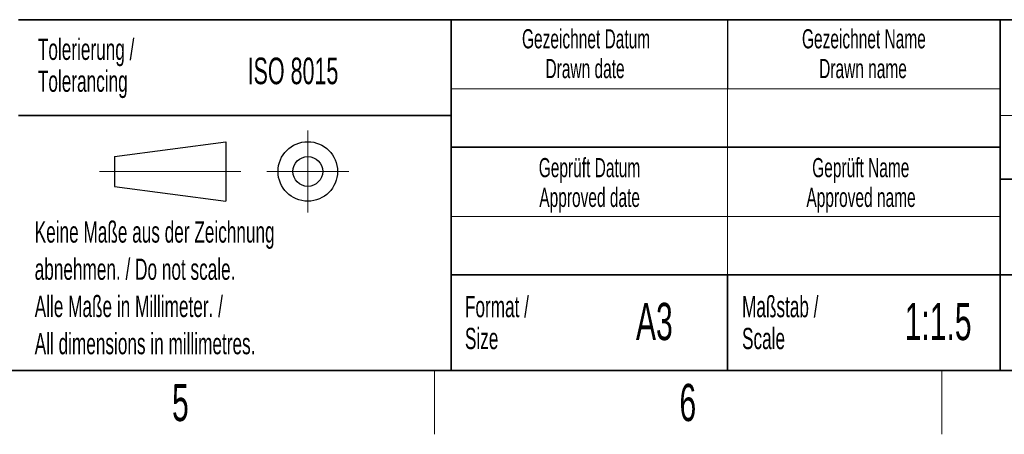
# Paper-space layout 'Blatt3' of a CAD drawing. Header units: millimetres. Extents: x 5 to 418, y 2 to 292.
# Tile 3 of 39: x 226 to 318, y 6 to 45. Entities that reach past the tile are written whole.
import ezdxf

# ---------------------------------------------------------------- set-up
doc = ezdxf.new("R2010")
doc.units = ezdxf.units.MM
doc.layers.add('SLD-0', color=7, linetype='Continuous')
doc.styles.add('SLDTEXTSTYLE1', font='TXT', dxfattribs={"width": 0.605})

psp = doc.layouts.new('Blatt3')

# ---------------------------------------------------------------- linework, layer by layer
at = {"layer": 'SLD-0', "lineweight": 35}
for p, q in [((225.6167, 45), (266.3305, 45)), ((266.3305, 12), (266.3305, 45)), ((266.3305, 45), (266.3305, 12)), ((318, 45), (266.3305, 45)), ((318, 45), (318, 12)), ((318, 45), (318, 40.1053)), ((318, 45), (408, 45)), ((318, 45), (318, 12)), ((225.6167, 36), (266.3305, 36)), ((266.3305, 33), (318, 33)), ((408, 30), (318, 30)), ((266.3305, 21), (318, 21)), ((292.3305, 21), (292.3305, 12)), ((318, 21), (390, 21)), ((26, 12), (408, 12)), ((225.6167, 12), (266.3305, 12)), ((266.3305, 12), (318, 12))]:
    psp.add_line(p, q, dxfattribs=at)
at = {"layer": 'SLD-0'}
psp.add_line((292.3305, 45), (292.3305, 38.5), dxfattribs=at)
at = {"layer": 'SLD-0', "lineweight": 18}
for p, q in [((266.3305, 38.5), (318, 38.5)), ((292.3305, 38.5), (292.3305, 33)), ((252.8396, 34.5746), (252.8396, 26.8746)), ((292.3305, 33), (292.3305, 26.5)), ((233.2396, 30.7246), (246.5396, 30.7246)), ((248.9896, 30.7246), (256.6896, 30.7246)), ((266.3305, 26.5), (318, 26.5)), ((292.3305, 26.5), (292.3305, 21)), ((264.75, 6), (264.75, 12)), ((312.5, 6), (312.5, 12))]:
    psp.add_line(p, q, dxfattribs=at)
at = {"layer": 'SLD-0', "color": 7, "linetype": 'Continuous', "lineweight": 18}
psp.add_line((318, 36), (408, 36), dxfattribs=at)
at = {"layer": 'SLD-0', "lineweight": 25}
for p, q in [((234.6396, 32.1246), (245.1396, 33.5246)), ((245.1396, 33.5246), (245.1396, 27.9246)), ((234.6396, 32.1246), (234.6396, 29.3246)), ((234.6396, 29.3246), (245.1396, 27.9246))]:
    psp.add_line(p, q, dxfattribs=at)
at = {"layer": 'SLD-0', "color": 7, "linetype": 'Continuous', "lineweight": 35}
psp.add_line((408, 12), (318, 12), dxfattribs=at)
at = {"layer": 'SLD-0', "lineweight": 25}
for radius in [2.8, 1.4]:
    psp.add_circle((252.8396, 30.7246), radius, dxfattribs=at)

# ---------------------------------------------------------------- texts
at = {"layer": 'SLD-0', "style": 'SLDTEXTSTYLE1'}
for s, insert, char_height, attachment_point in [('Gezeichnet Datum', (279.0254, 44.1039), 1.8, 2), ('Gezeichnet Name', (305.1708, 44.1039), 1.8, 2), ('Tolerierung /', (227.4391, 43.2172), 2, 1), ('ISO 8015', (247.1716, 41.4342), 2.5, 1), ('Drawn date', (278.9303, 41.3039), 1.8, 2), ('Drawn name', (305.0871, 41.3039), 1.8, 2), ('Tolerancing', (227.4391, 40.2172), 2, 1), ('Geprüft Datum', (279.3494, 31.9851), 1.8, 2), ('Geprüft Name', (304.8762, 31.9851), 1.8, 2), ('Approved date', (279.362, 29.1851), 1.8, 2), ('Approved name', (304.9003, 29.1851), 1.8, 2), ('Keine Maße aus der Zeichnung', (227.1404, 26.0307), 2, 1), ('abnehmen. / Do not scale.', (227.1404, 22.5307), 2, 1), ('Alle Maße in Millimeter. /', (227.1404, 19.0307), 2, 1), ('Format /', (267.6251, 19.0116), 2, 1), ('Maßstab /', (293.7029, 19.0116), 2, 1), ('A3', (285.4515, 18.3609), 3.5, 2), ('1:1.5', (312.1515, 18.3609), 3.5, 2), ('Size', (267.6251, 16.0116), 2, 1), ('Scale', (293.7029, 16.0116), 2, 1), ('All dimensions in millimetres.', (227.1404, 15.5307), 2, 1), ('5', (240.8527, 10.743), 3.5, 2), ('6', (288.6027, 10.743), 3.5, 2)]:
    psp.add_mtext(s, dxfattribs=dict(at, insert=insert, char_height=char_height, attachment_point=attachment_point))

doc.saveas('drawing.dxf')
